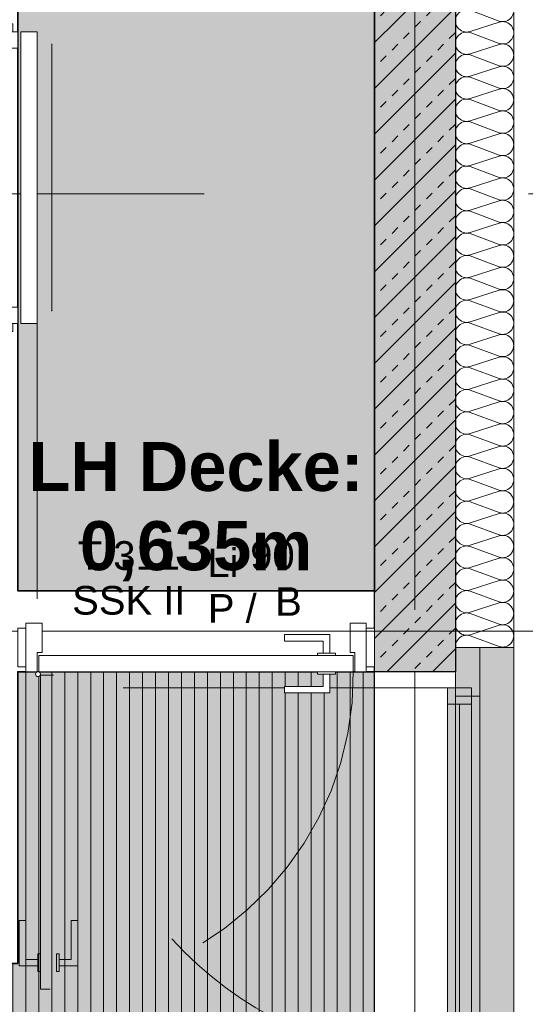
# Model space of a CAD drawing. Header units: metres. Extents: x -49 to 152, y -127 to 99.
# Tile 138 of 177: x -1.22 to 0.34, y -6.55 to -3.51. Entities that reach past the tile are written whole.
import ezdxf
from ezdxf.enums import TextEntityAlignment as Align

# ---------------------------------------------------------------- set-up
doc = ezdxf.new("R2010")
doc.units = ezdxf.units.M
doc.header["$PDMODE"] = 1
doc.header["$PDSIZE"] = -2
for name, pattern in [('Achsen 01', [5.291531, 3.175, -1.058062, 0.352704, -0.705764]), ('gestrichelt - 01', [2, 1, -1]), ('Raster 01', [2, 1, -1])]:
    doc.linetypes.add(name, pattern=pattern)
doc.layers.get('0').update_dxf_attribs({"lineweight": 25})
for name, color, linetype, lineweight, true_color in [('013_Beton und Stahlbetonarbeiten-000 Brüstung', 7, 'Continuous', 9, 0xa6a6a6), ('013_Beton und Stahlbetonarbeiten-000 Sichtbeton-331 tragende Au', 5, 'Continuous', 5, 0x0000ff), ('013_Beton und Stahlbetonarbeiten-000 Sichtbeton-334 Außenwandöf', 5, 'Continuous', 5, 0x0000ff), ('014_Fassadenarbeiten-000 Aufsicht Betonfertigteile', 7, 'Continuous', 9, 0xc0c0c0), ('014_Fassadenarbeiten-330 mineralische Dämmung', 7, 'Continuous', 9, 0x666666), ('031_Metallbauarbeiten-350 Lamellendecke DS', 7, 'Continuous', 35, 0x666666), ('032_Metallarbeiten-Fenster', 7, 'Continuous', 13, 0x444444), ('039_Trockenbauarbeiten-350 Deckenspiegel', 7, 'Continuous', 35, 0x008011), ('AV1-Achsen', 1, 'Achsen 01', 18, 0xff0000), ('AV1-Raster', 7, 'Raster 01', 9, 0xa6a6a6), ('AV1-Stempel-Türnummern', 7, 'Continuous', 100, 0x02abea)]:
    doc.layers.add(name, color=color, linetype=linetype, lineweight=lineweight, true_color=true_color)
for name, color, linetype, lineweight in [('013_Beton und Stahlbetonarbeiten-330 Außenwände', 7, 'Continuous', 25), ('027_Tischlerarbeiten-340 Innentüren', 7, 'Continuous', 9), ('031_Metallbauarbeiten-340 Innentüren _ Elemente', 7, 'Continuous', 9), ('039_Trockenbauarbeiten-alllg.', 7, 'Continuous', 9), ('_1.35m (3D)', 7, 'Continuous', 9), ('_GRU (2D)', 7, 'Continuous', 9), ('_OG 3 (2D)', 7, 'Continuous', 9), ('_OG 3 - DS (2D)', 7, 'Continuous', 9), ('Bemaßung-Bemaßung', 7, 'Continuous', 9), ('Keine', 7, 'Continuous', 9)]:
    doc.layers.add(name, color=color, linetype=linetype, lineweight=lineweight)
doc.layers.get('0').freeze()
doc.styles.add('Arial', font='arial.ttf')
doc.styles.add('Arial (bold)', font='arialbd.ttf')
doc.dimstyles.new('COE 50', dxfattribs={"dimtxt": 100.872396, "dimasz": 0.001414, "dimexe": 0.001, "dimexo": 0.01, "dimgap": 0.001, "dimtad": 1, "dimdec": 3, "dimtxsty": 'Arial', "dimblk": 'VW_SLASH-3', "dimblk1": 'VW_SLASH-3', "dimblk2": 'VW_SLASH-3', "dimcen": 0, "dimadec": 3, "dimazin": 0, "dimtfac": 0.8, "dimtdec": 3, "dimtix": 1, "dimtmove": 0, "dimatfit": 0, "dimldrblk": 'VW_SLASH-2', "dimfxl": 0.002, "dimfxlon": 1, "dimfrac": 2, "dimtolj": 1, "dimarcsym": 0})

# ---------------------------------------------------------------- blocks, each defined once
blk = doc.blocks.new('Group-4')
at = {"layer": 'AV1-Raster'}
for p, q in [((1.35, -4.05), (-40.5, -4.05)), ((1.35, -5.4), (-40.5, -5.4))]:
    blk.add_line(p, q, dxfattribs=at)
blk = doc.blocks.new('1.35m (3D)')
at = {"layer": 'AV1-Raster', "color": 7}
blk.add_blockref('Group-4', (0, 0), dxfattribs=at)
blk = doc.blocks.new('OG 3 - DS (2D)')
at = {"layer": '031_Metallbauarbeiten-350 Lamellendecke DS', "linetype": 'Continuous', "lineweight": 0, "transparency": 33554483}
blk.add_hatch(color=55, dxfattribs=at).paths.add_polyline_path([(-0.125, -3.375), (-1.225, -3.375), (-1.225, -5.275), (-0.125, -5.275)])
at = {"layer": '031_Metallbauarbeiten-350 Lamellendecke DS', "linetype": 'Continuous', "lineweight": 0, "transparency": 33554508}
blk.add_hatch(color=254, dxfattribs=at).paths.add_polyline_path([(-4.175, -6.425), (-1.225, -6.425), (-1.225, -5.525), (-0.125, -5.525), (-0.125, -7.975), (-13.425, -7.975), (-13.425, -6.425), (-12.025, -6.425), (-12.025, -5.525), (-9.575, -5.525), (-9.575, -6.425), (-6.625, -6.425), (-6.625, -5.525), (-4.175, -5.525)])
at = {"layer": '031_Metallbauarbeiten-350 Lamellendecke DS', "linetype": 'Continuous', "lineweight": 9, "transparency": 33554508}
h = blk.add_hatch(dxfattribs=at)
h.set_pattern_fill('Lamellendecke', color=252, style=0, pattern_type=2)
h.set_pattern_definition([(90, (0, 0), (0.04, 0), [])])
h.paths.add_polyline_path([(-4.175, -6.425), (-1.225, -6.425), (-1.225, -5.525), (-0.125, -5.525), (-0.125, -7.975), (-13.425, -7.975), (-13.425, -6.425), (-12.025, -6.425), (-12.025, -5.525), (-9.575, -5.525), (-9.575, -6.425), (-6.625, -6.425), (-6.625, -5.525), (-4.175, -5.525)])
at = {"layer": '039_Trockenbauarbeiten-350 Deckenspiegel', "linetype": 'Continuous', "lineweight": 0, "transparency": 33554483}
blk.add_hatch(color=106, dxfattribs=at).paths.add_polyline_path([(-1.225, -3.375), (-0.125, -3.375), (-0.125, -5.275), (-1.225, -5.275)])
at = {"layer": '031_Metallbauarbeiten-350 Lamellendecke DS', "color": 251, "linetype": 'Continuous', "lineweight": 35, "transparency": 33554687, "flags": 128}
blk.add_lwpolyline([(-0.125, -3.375), (-1.225, -3.375), (-1.225, -5.275), (-0.125, -5.275)], close=True, dxfattribs=at)
at = {"layer": '031_Metallbauarbeiten-350 Lamellendecke DS', "flags": 128}
blk.add_lwpolyline([(-4.175, -6.425), (-1.225, -6.425), (-1.225, -5.525), (-0.125, -5.525), (-0.125, -7.975), (-13.425, -7.975), (-13.425, -6.425), (-12.025, -6.425), (-12.025, -5.525), (-9.575, -5.525), (-9.575, -6.425), (-6.625, -6.425), (-6.625, -5.525), (-4.175, -5.525)], close=True, dxfattribs=at)
at = {"layer": '039_Trockenbauarbeiten-350 Deckenspiegel', "flags": 128}
blk.add_lwpolyline([(-1.225, -3.375), (-0.125, -3.375), (-0.125, -5.275), (-1.225, -5.275)], close=True, dxfattribs=at)
at = {"layer": '039_Trockenbauarbeiten-350 Deckenspiegel', "insert": (-0.675, -5.0306), "char_height": 0.15131, "attachment_point": 5, "line_spacing_factor": 0.969122, "style": 'Arial (bold)'}
blk.add_mtext('LH Decke:\\P0,635m', dxfattribs=at)
blk = doc.blocks.new('Group-310')
at = {"layer": '014_Fassadenarbeiten-330 mineralische Dämmung', "transparency": 33554687, "flags": 128}
for points in [[(-5.3126, -0.26, -0.324435), (-5.3252, -0.2984, -0.324435), (-5.3656, -0.2984, -0.324435), (-5.3782, -0.26), (-5.3449, -0.17, 0.324488), (-5.3575, -0.1315, 0.324488), (-5.3979, -0.1315, 0.324488), (-5.4105, -0.17), (-5.3815, -0.26, -0.324435), (-5.3941, -0.2984, -0.324435), (-5.4345, -0.2984, -0.324435), (-5.4471, -0.26), (-5.4138, -0.17, 0.54007), (-5.45, -0.1252)], [(-5.4471, -0.26, 1.372583), (-5.3815, -0.26), (-5.4105, -0.17, -1.372995), (-5.3449, -0.17), (-5.3782, -0.26, 1.372583), (-5.3126, -0.26), (-5.3415, -0.17, -1.372995), (-5.276, -0.17), (-5.3092, -0.26, 1.372583), (-5.2437, -0.26), (-5.2726, -0.17, -1.372995), (-5.207, -0.17), (-5.2403, -0.26, 1.372583), (-5.1747, -0.26), (-5.2036, -0.17, -1.372995), (-5.1381, -0.17), (-5.1713, -0.26, 1.372583), (-5.1058, -0.26), (-5.1347, -0.17, -1.372995), (-5.0691, -0.17), (-5.1024, -0.26, 1.372583), (-5.0368, -0.26), (-5.0657, -0.17, -1.372995), (-5.0002, -0.17), (-5.0334, -0.26, 1.372583), (-4.9679, -0.26), (-4.9968, -0.17, -1.372995), (-4.9312, -0.17), (-4.9645, -0.26, 1.372583), (-4.8989, -0.26), (-4.9279, -0.17, -1.372995), (-4.8623, -0.17), (-4.8956, -0.26, 1.372583), (-4.83, -0.26), (-4.8589, -0.17, -1.372995), (-4.7933, -0.17), (-4.8266, -0.26, 1.372583), (-4.761, -0.26), (-4.79, -0.17, -1.372995), (-4.7244, -0.17), (-4.7577, -0.26, 1.372583), (-4.6921, -0.26), (-4.721, -0.17, -1.372995), (-4.6554, -0.17), (-4.6887, -0.26, 1.372583), (-4.6231, -0.26), (-4.6521, -0.17, -1.372995), (-4.5865, -0.17), (-4.6198, -0.26, 1.372583), (-4.5542, -0.26), (-4.5831, -0.17, -1.372995), (-4.5176, -0.17), (-4.5508, -0.26, 1.372583), (-4.4853, -0.26), (-4.5142, -0.17, -1.372995), (-4.4486, -0.17), (-4.4819, -0.26, 1.372583), (-4.4163, -0.26), (-4.4452, -0.17, -1.372995), (-4.3797, -0.17), (-4.4129, -0.26, 1.372583), (-4.3474, -0.26), (-4.3763, -0.17, -1.372995), (-4.3107, -0.17), (-4.344, -0.26, 1.372583), (-4.2784, -0.26), (-4.3073, -0.17, -1.372995), (-4.2418, -0.17), (-4.275, -0.26, 1.372583), (-4.2095, -0.26), (-4.2384, -0.17, -1.372995), (-4.1728, -0.17), (-4.2061, -0.26, 1.372583), (-4.1405, -0.26), (-4.1695, -0.17, -1.372995), (-4.1039, -0.17), (-4.1372, -0.26, 1.372583), (-4.0716, -0.26), (-4.1005, -0.17, -1.372995), (-4.0349, -0.17), (-4.0682, -0.26, 1.372583), (-4.0026, -0.26), (-4.0316, -0.17, -1.372995), (-3.966, -0.17), (-3.9993, -0.26, 1.372583), (-3.9337, -0.26), (-3.9626, -0.17, -1.372995), (-3.8971, -0.17), (-3.9303, -0.26, 1.372583), (-3.8648, -0.26), (-3.8937, -0.17, -1.372995), (-3.8281, -0.17), (-3.8614, -0.26, 1.372583), (-3.7958, -0.26), (-3.8247, -0.17, -1.372995), (-3.7592, -0.17), (-3.7924, -0.26, 1.372583), (-3.7269, -0.26), (-3.7558, -0.17, -1.372995), (-3.6902, -0.17), (-3.7235, -0.26, 1.372583), (-3.6579, -0.26), (-3.6868, -0.17, -1.372995), (-3.6213, -0.17), (-3.6545, -0.26, 1.372583), (-3.589, -0.26), (-3.6179, -0.17, -1.372995), (-3.5523, -0.17), (-3.5856, -0.26, 1.372583), (-3.52, -0.26), (-3.549, -0.17, -1.372995), (-3.4834, -0.17), (-3.5167, -0.26, 1.372583), (-3.4511, -0.26)], [(-5.45, -0.2616, -0.131588), (-5.45, -0.2795)]]:
    blk.add_lwpolyline(points, format="xyb", dxfattribs=at)
blk = doc.blocks.new('Group-311')
at = {"layer": '014_Fassadenarbeiten-330 mineralische Dämmung', "transparency": 33554687}
blk.add_blockref('Group-310', (0, 0), dxfattribs=at)
blk = doc.blocks.new('Parametric Object-45')
at = {"layer": '014_Fassadenarbeiten-330 mineralische Dämmung', "color": 7, "transparency": 33554687}
blk.add_blockref('Group-311', (0, 0), dxfattribs=at)
at = {"layer": '014_Fassadenarbeiten-330 mineralische Dämmung', "color": 0, "flags": 1}
for tag in ['IFC_UUID', 'instanceID', 'prm0_name', 'prm0_type', 'prm0_value', 'prm1_name', 'prm1_type', 'prm1_value', 'prm2_name', 'prm2_type', 'prm2_value', 'prm3_name', 'prm3_type', 'prm3_value', 'prm4_name', 'prm4_type', 'prm4_value', 'prm5_name', 'prm5_type', 'prm5_value', 'prm6_name', 'prm6_type', 'prm6_value']:
    blk.add_attdef(tag, (0.1154, -5.4548), '', height=0.00018, dxfattribs=at)
blk = doc.blocks.new('VW_SLASH-3')
at = {"color": 0, "linetype": 'ByBlock', "lineweight": -2, "transparency": 16777216}
blk.add_line((0, 0), (-1, 0), dxfattribs=at)
at = {"color": 0, "linetype": 'Continuous', "lineweight": 15, "transparency": 16777216, "flags": 128}
blk.add_lwpolyline([(0.5, 0.5), (-0.5, -0.5)], dxfattribs=at)
blk = doc.blocks.new('*D549')
at = {"layer": 'Bemaßung-Bemaßung', "color": 0, "lineweight": -2}
for p, q in [((3.075, 0), (3.225, 0)), ((3.175, -5.3293), (3.175, -0.0707)), ((3.075, -5.4), (3.225, -5.4))]:
    blk.add_line(p, q, dxfattribs=at)
at = {"layer": 'Defpoints', "color": 0}
for p in [(0, 0), (3.175, 0), (0, -5.4)]:
    blk.add_point(p, dxfattribs=at)
at = {"layer": 'Bemaßung-Bemaßung', "color": 0, "lineweight": -2, "xscale": 0.070693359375, "yscale": 0.070693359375, "zscale": 0.070693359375}
for p, rotation in [((3.175, 0), 89.99999999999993), ((3.175, -5.4), 269.9999999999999)]:
    blk.add_blockref('VW_SLASH-3', p, dxfattribs=dict(at, rotation=rotation))
at = {"layer": 'Bemaßung-Bemaßung', "color": 0, "insert": (3.0644, -2.7), "char_height": 0.10087, "attachment_point": 5, "rotation": 90, "style": 'Arial'}
blk.add_mtext('\\A1;5,40', dxfattribs=at)
blk = doc.blocks.new('VW_SLASH-2')
at = {"color": 0, "linetype": 'ByBlock', "lineweight": -2, "transparency": 16777216}
blk.add_line((0, 0), (-1, 0), dxfattribs=at)
at = {"color": 0, "linetype": 'Continuous', "lineweight": 15, "transparency": 16777216, "flags": 128}
blk.add_lwpolyline([(0.5, 0.5), (-0.5, -0.5)], dxfattribs=at)
blk = doc.blocks.new('*D550')
at = {"layer": 'Bemaßung-Bemaßung', "color": 0, "lineweight": -2}
for p, q in [((3.075, -5.4), (3.225, -5.4)), ((3.175, -8.0293), (3.175, -5.4707)), ((3.075, -8.1), (3.225, -8.1))]:
    blk.add_line(p, q, dxfattribs=at)
at = {"layer": 'Defpoints', "color": 0}
for p in [(0, -5.4), (3.175, -5.4), (0, -8.1)]:
    blk.add_point(p, dxfattribs=at)
at = {"layer": 'Bemaßung-Bemaßung', "color": 0, "lineweight": -2, "xscale": 0.070693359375, "yscale": 0.070693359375, "zscale": 0.070693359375}
for p, rotation in [((3.175, -5.4), 90), ((3.175, -8.1), 270)]:
    blk.add_blockref('VW_SLASH-3', p, dxfattribs=dict(at, rotation=rotation))
at = {"layer": 'Bemaßung-Bemaßung', "color": 0, "insert": (3.0644, -6.75), "char_height": 0.10087, "attachment_point": 5, "rotation": 90, "style": 'Arial'}
blk.add_mtext('\\A1;2,70', dxfattribs=at)
blk = doc.blocks.new('*D599')
at = {"layer": 'Bemaßung-Bemaßung', "color": 0, "lineweight": -2}
for p, q in [((1.575, -5.525), (1.725, -5.525)), ((1.675, -5.5957), (1.675, -7.8793)), ((1.575, -7.95), (1.725, -7.95))]:
    blk.add_line(p, q, dxfattribs=at)
at = {"layer": 'Defpoints', "color": 0}
for p in [(-0.125, -5.525), (0.125, -7.95), (1.675, -7.95)]:
    blk.add_point(p, dxfattribs=at)
at = {"layer": 'Bemaßung-Bemaßung', "color": 0, "lineweight": -2, "xscale": 0.070693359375, "yscale": 0.070693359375, "zscale": 0.070693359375}
for p, rotation in [((1.675, -5.525), 90.00000000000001), ((1.675, -7.95), 270)]:
    blk.add_blockref('VW_SLASH-3', p, dxfattribs=dict(at, rotation=rotation))
at = {"layer": 'Bemaßung-Bemaßung', "color": 0, "insert": (1.5476, -6.7375), "char_height": 0.100872, "attachment_point": 5, "rotation": 90, "style": 'Arial'}
blk.add_mtext('\\A1;2,42\\S5^ ;', dxfattribs=at)
blk = doc.blocks.new('*D600')
at = {"layer": 'Bemaßung-Bemaßung', "color": 0, "lineweight": -2}
for p, q in [((1.575, 0.125), (1.725, 0.125)), ((1.675, 0.0543), (1.675, -5.4543)), ((1.575, -5.525), (1.725, -5.525))]:
    blk.add_line(p, q, dxfattribs=at)
at = {"layer": 'Defpoints', "color": 0}
for p in [(-0.125, 0.125), (-0.125, -5.525), (1.675, -5.525)]:
    blk.add_point(p, dxfattribs=at)
at = {"layer": 'Bemaßung-Bemaßung', "color": 0, "lineweight": -2, "xscale": 0.070693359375, "yscale": 0.070693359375, "zscale": 0.070693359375}
for p, rotation in [((1.675, 0.125), 90.00000000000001), ((1.675, -5.525), 270)]:
    blk.add_blockref('VW_SLASH-3', p, dxfattribs=dict(at, rotation=rotation))
at = {"layer": 'Bemaßung-Bemaßung', "color": 0, "insert": (1.5644, -2.7), "char_height": 0.10087, "attachment_point": 5, "rotation": 90, "style": 'Arial'}
blk.add_mtext('\\A1;5,65', dxfattribs=at)
blk = doc.blocks.new('*D758')
at = {"layer": 'Bemaßung-Bemaßung', "color": 0, "linetype": 'Continuous', "lineweight": -2}
for p, q in [((1.075, -5.525), (1.225, -5.525)), ((1.175, -5.5957), (1.175, -7.8793)), ((1.075, -7.95), (1.225, -7.95))]:
    blk.add_line(p, q, dxfattribs=at)
at = {"layer": 'Defpoints', "color": 0}
for p in [(-0.125, -5.525), (-0.125, -7.95), (1.175, -7.95)]:
    blk.add_point(p, dxfattribs=at)
at = {"layer": 'Bemaßung-Bemaßung', "color": 0, "lineweight": -2, "xscale": 0.070693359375, "yscale": 0.070693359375, "zscale": 0.070693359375}
for p, rotation in [((1.175, -5.525), 90.00000000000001), ((1.175, -7.95), 270)]:
    blk.add_blockref('VW_SLASH-3', p, dxfattribs=dict(at, rotation=rotation))
at = {"layer": 'Bemaßung-Bemaßung', "color": 0, "insert": (1.0476, -6.7375), "char_height": 0.100872, "attachment_point": 5, "rotation": 90, "style": 'Arial'}
blk.add_mtext('\\A1;2,42\\S5^ ;', dxfattribs=at)
blk = doc.blocks.new('*D759')
at = {"layer": 'Bemaßung-Bemaßung', "color": 0, "linetype": 'Continuous', "lineweight": -2}
for p, q in [((1.075, -5.275), (1.225, -5.275)), ((1.175, -5.3457), (1.175, -5.4543)), ((1.075, -5.525), (1.225, -5.525))]:
    blk.add_line(p, q, dxfattribs=at)
at = {"layer": 'Defpoints', "color": 0}
for p in [(-0.2, -5.275), (-0.125, -5.525), (1.175, -5.525)]:
    blk.add_point(p, dxfattribs=at)
at = {"layer": 'Bemaßung-Bemaßung', "color": 0, "lineweight": -2, "xscale": 0.070693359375, "yscale": 0.070693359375, "zscale": 0.070693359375}
for p, rotation in [((1.175, -5.275), 90), ((1.175, -5.525), 270)]:
    blk.add_blockref('VW_SLASH-3', p, dxfattribs=dict(at, rotation=rotation))
at = {"layer": 'Bemaßung-Bemaßung', "color": 0, "insert": (1.0735, -5.4), "char_height": 0.10087, "attachment_point": 5, "rotation": 90, "style": 'Arial'}
blk.add_mtext('\\A1;25', dxfattribs=at)
blk = doc.blocks.new('*D760')
at = {"layer": 'Bemaßung-Bemaßung', "color": 0, "linetype": 'Continuous', "lineweight": -2}
for p, q in [((1.075, -0.125), (1.225, -0.125)), ((1.175, -0.1957), (1.175, -5.2043)), ((1.075, -5.275), (1.225, -5.275))]:
    blk.add_line(p, q, dxfattribs=at)
at = {"layer": 'Defpoints', "color": 0}
for p in [(-0.125, -0.125), (-0.2, -5.275), (1.175, -5.275)]:
    blk.add_point(p, dxfattribs=at)
at = {"layer": 'Bemaßung-Bemaßung', "color": 0, "lineweight": -2, "xscale": 0.070693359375, "yscale": 0.070693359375, "zscale": 0.070693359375}
for p, rotation in [((1.175, -0.125), 90), ((1.175, -5.275), 270)]:
    blk.add_blockref('VW_SLASH-3', p, dxfattribs=dict(at, rotation=rotation))
at = {"layer": 'Bemaßung-Bemaßung', "color": 0, "insert": (1.0644, -2.7), "char_height": 0.10087, "attachment_point": 5, "rotation": 90, "style": 'Arial'}
blk.add_mtext('\\A1;5,15', dxfattribs=at)
blk = doc.blocks.new('Group-428')
at = {"layer": '032_Metallarbeiten-Fenster', "linetype": 'Continuous', "lineweight": 0}
for points in [[(0.2, -5.45), (0.2, -5.6), (0.125, -5.6), (0.125, -5.45)], [(0.2, -8.05), (0.305, -8.05), (0.305, -5.45), (0.2, -5.45)], [(0.175, -5.575), (0.175, -5.625), (0.1, -5.625), (0.1, -5.575)], [(0.125, -7.875), (0.2, -7.875), (0.2, -5.6), (0.125, -5.6)], [(0.175, -5.625), (0.175, -6.675), (0.1, -6.675), (0.1, -5.625)], [(0.175, -6.675), (0.175, -6.725), (0.1, -6.725), (0.1, -6.675)], [(0.2, -6.825), (0.2, -6.675), (0.125, -6.675), (0.125, -6.825)], [(0.175, -6.825), (0.175, -6.775), (0.1, -6.775), (0.1, -6.825)], [(0.175, -7.875), (0.175, -6.825), (0.1, -6.825), (0.1, -7.875)], [(0.175, -7.925), (0.175, -7.875), (0.1, -7.875), (0.1, -7.925)], [(0.2, -8.05), (0.2, -7.875), (0.125, -7.875), (0.125, -8.05)]]:
    blk.add_hatch(color=7, dxfattribs=at).paths.add_polyline_path(points)
at = {"layer": '032_Metallarbeiten-Fenster', "color": 7, "lineweight": 18}
for p, q in [((0.1375, -5.625), (0.1375, -6.675)), ((0.1375, -7.875), (0.1375, -6.825))]:
    blk.add_line(p, q, dxfattribs=at)
at = {"layer": '032_Metallarbeiten-Fenster', "color": 7, "lineweight": 18, "flags": 128}
for points in [[(0.2, -5.45), (0.2, -5.6), (0.125, -5.6), (0.125, -5.45)], [(0.175, -5.575), (0.175, -5.625), (0.1, -5.625), (0.1, -5.575)], [(0.125, -7.875), (0.2, -7.875), (0.2, -5.6), (0.125, -5.6)], [(0.175, -5.625), (0.175, -6.675), (0.1, -6.675), (0.1, -5.625)], [(0.175, -6.675), (0.175, -6.725), (0.1, -6.725), (0.1, -6.675)], [(0.2, -6.825), (0.2, -6.675), (0.125, -6.675), (0.125, -6.825)], [(0.175, -6.825), (0.175, -6.775), (0.1, -6.775), (0.1, -6.825)], [(0.175, -7.875), (0.175, -6.825), (0.1, -6.825), (0.1, -7.875)], [(0.175, -7.925), (0.175, -7.875), (0.1, -7.875), (0.1, -7.925)], [(0.2, -8.05), (0.2, -7.875), (0.125, -7.875), (0.125, -8.05)]]:
    blk.add_lwpolyline(points, close=True, dxfattribs=at)
blk.add_lwpolyline([(0.2, -8.05), (0.305, -8.05), (0.305, -5.45), (0.2, -5.45)], dxfattribs=at)
at = {"layer": '032_Metallarbeiten-Fenster', "color": 7, "linetype": 'gestrichelt - 01', "lineweight": 18, "transparency": 33554687, "flags": 128}
for points in [[(0.1, -5.575), (-1.05, -5.575, 0.414214), (0.1, -6.725)], [(0.1, -7.925), (-1.05, -7.925, -0.414214), (0.1, -6.775)]]:
    blk.add_lwpolyline(points, format="xyb", dxfattribs=at)
blk = doc.blocks.new('COE - Innentür Schiebe 2')
at = {"layer": '027_Tischlerarbeiten-340 Innentüren', "color": 8, "linetype": 'gestrichelt - 01'}
blk.add_line((-0.8875, 0.1803), (-0.0625, 0.1803), dxfattribs=at)
at = {"layer": '027_Tischlerarbeiten-340 Innentüren', "color": 8, "lineweight": 5, "flags": 128}
blk.add_lwpolyline([(-0.8855, 0.1797), (-0.8875, 0.1803), (-0.8855, 0.1808)], dxfattribs=at)
at = {"layer": '027_Tischlerarbeiten-340 Innentüren', "color": 8, "linetype": 'gestrichelt - 01', "flags": 128}
blk.add_lwpolyline([(-1.775, 0.135), (-0.875, 0.135), (-0.875, 0.085), (-1.775, 0.085)], close=True, dxfattribs=at)
at = {"color": 255}
for points in [[(-0.95, -0.06), (-0.95, 0.06), (-0.925, 0.06), (-0.925, -0.06)], [(-0.025, -0.06), (-0.025, 0.06), (0, 0.06), (0, -0.06)]]:
    blk.add_wipeout(points, dxfattribs=at).dxf.layer = '027_Tischlerarbeiten-340 Innentüren'
at = {"layer": '027_Tischlerarbeiten-340 Innentüren', "flags": 128}
for points in [[(-0.95, -0.06), (-0.95, 0.06), (-0.925, 0.06), (-0.925, -0.06)], [(-0.025, -0.06), (-0.025, 0.06), (0, 0.06), (0, -0.06)]]:
    blk.add_lwpolyline(points, close=True, dxfattribs=at)
at = {"color": 255}
for points in [[(-0.875, 0.075), (-0.875, -0.075), (-0.925, -0.075), (-0.925, 0.075)], [(-0.075, -0.075), (-0.075, 0.075), (-0.025, 0.075), (-0.025, -0.075)]]:
    blk.add_wipeout(points, dxfattribs=at).dxf.layer = '027_Tischlerarbeiten-340 Innentüren'
at = {"layer": '027_Tischlerarbeiten-340 Innentüren', "flags": 128}
for points in [[(-0.875, 0.075), (-0.875, -0.075), (-0.925, -0.075), (-0.925, 0.075)], [(-0.075, -0.075), (-0.075, 0.075), (-0.025, 0.075), (-0.025, -0.075)]]:
    blk.add_lwpolyline(points, close=True, dxfattribs=at)
at = {"color": 255}
blk.add_wipeout([(-0.925, 0.135), (-0.025, 0.135), (-0.025, 0.085), (-0.925, 0.085)], dxfattribs=at).dxf.layer = '027_Tischlerarbeiten-340 Innentüren'
at = {"layer": '027_Tischlerarbeiten-340 Innentüren', "flags": 128}
blk.add_lwpolyline([(-0.925, 0.135), (-0.025, 0.135), (-0.025, 0.085), (-0.925, 0.085)], close=True, dxfattribs=at)
blk = doc.blocks.new('Türnummer 2 - Innentür Ruheraum')
at = {"layer": '031_Metallbauarbeiten-340 Innentüren _ Elemente', "insert": (0, -0.0671), "char_height": 0.08826, "attachment_point": 8, "line_spacing_factor": 0.965511, "style": 'Arial'}
blk.add_mtext('Li', dxfattribs=at)
at = {"layer": '031_Metallbauarbeiten-340 Innentüren _ Elemente', "color": 12, "insert": (0.1041, -0.2091), "char_height": 0.08826, "attachment_point": 9, "line_spacing_factor": 0.965511, "style": 'Arial'}
blk.add_mtext('P /', dxfattribs=at)
at = {"layer": '031_Metallbauarbeiten-340 Innentüren _ Elemente', "style": 'Arial'}
blk.add_attdef('Türnummer', text='', height=0.0883, dxfattribs=at).set_placement((-0.2903, -0.071), align=Align.BOTTOM_CENTER)
blk.add_attdef('Lichte_Breite', text='', height=0.0883, dxfattribs=at).set_placement((0.084, -0.071), align=Align.BOTTOM_LEFT)
at = {"layer": '031_Metallbauarbeiten-340 Innentüren _ Elemente', "color": 7, "transparency": 33554687, "style": 'Arial'}
blk.add_attdef('Schallschutzklasse', text='', height=0.0883, dxfattribs=at).set_placement((-0.2903, -0.2093), align=Align.BOTTOM_CENTER)
at = {"layer": '031_Metallbauarbeiten-340 Innentüren _ Elemente', "color": 12, "style": 'Arial'}
blk.add_attdef('Panikfunktion', text='', height=0.0883, dxfattribs=at).set_placement((0.2433, -0.213), align=Align.BOTTOM_RIGHT)
at = {"layer": 'Keine', "color": 0, "flags": 1}
blk.add_attdef('AT-Nr.', (-0.4494, -0.3719), '', height=0.0883, dxfattribs=at)
blk = doc.blocks.new('COE - Innentür 1.10 _ 0.15')
at = {"layer": '027_Tischlerarbeiten-340 Innentüren', "color": 253, "linetype": 'gestrichelt - 01', "lineweight": 9, "transparency": 33554687, "flags": 128}
for points in [[(0.9825, 1.0375), (0.9625, 1.0375), (0.9625, 1.075), (0.8425, 1.075), (0.8425, 1.095), (0.9825, 1.095)], [(0.945, 1.03), (0.945, 1.0375), (1, 1.0375), (1, 1.03)], [(0.085, 1.03), (1.055, 1.03), (1.055, 0.98), (0.085, 0.98)], [(0.9825, 0.9725), (0.9625, 0.9725), (0.9625, 0.935), (0.8425, 0.935), (0.8425, 0.915), (0.9825, 0.915)], [(0.945, 0.9725), (0.945, 0.98), (1, 0.98), (1, 0.9725)]]:
    blk.add_lwpolyline(points, close=True, dxfattribs=at)
at = {"layer": '027_Tischlerarbeiten-340 Innentüren', "color": 253, "linetype": 'gestrichelt - 01', "lineweight": 9, "transparency": 33554687}
blk.add_arc((0.0825, 1.0375), 0.9725, 269.5581, 356.6163, dxfattribs=at)
at = {"color": 255}
for points in [[(-0.06, 1.1), (0.06, 1.1), (0.06, 1.075), (-0.06, 1.075)], [(-0.06, 0.025), (0.06, 0.025), (0.06, 0), (-0.06, 0)]]:
    blk.add_wipeout(points, dxfattribs=at).dxf.layer = '027_Tischlerarbeiten-340 Innentüren'
at = {"layer": '027_Tischlerarbeiten-340 Innentüren', "flags": 128}
for points in [[(-0.06, 1.1), (0.06, 1.1), (0.06, 1.075), (-0.06, 1.075)], [(-0.06, 0.025), (0.06, 0.025), (0.06, 0), (-0.06, 0)]]:
    blk.add_lwpolyline(points, close=True, dxfattribs=at)
at = {"color": 255}
blk.add_wipeout([(0.075, 0.06), (0.015, 0.06), (0.015, 0.075), (-0.075, 0.075), (-0.075, 0.025), (0.075, 0.025)], dxfattribs=at).dxf.layer = '027_Tischlerarbeiten-340 Innentüren'
at = {"layer": '027_Tischlerarbeiten-340 Innentüren', "flags": 128}
blk.add_lwpolyline([(0.075, 0.06), (0.015, 0.06), (0.015, 0.075), (-0.075, 0.075), (-0.075, 0.025), (0.075, 0.025)], close=True, dxfattribs=at)
at = {"color": 255}
blk.add_wipeout([(0.075, 1.035), (0.075, 0.065), (0.025, 0.065), (0.025, 1.035)], dxfattribs=at).dxf.layer = '027_Tischlerarbeiten-340 Innentüren'
at = {"layer": '027_Tischlerarbeiten-340 Innentüren', "flags": 128}
blk.add_lwpolyline([(0.075, 1.035), (0.075, 0.065), (0.025, 0.065), (0.025, 1.035)], close=True, dxfattribs=at)
at = {"color": 255}
for points in [[(0.075, 1.04), (0.015, 1.04), (0.015, 1.025), (-0.075, 1.025), (-0.075, 1.075), (0.075, 1.075)], [(0.0175, 0.1375), (0.0175, 0.1575), (-0.02, 0.1575), (-0.02, 0.2775), (-0.04, 0.2775), (-0.04, 0.1375)], [(0.0825, 0.1375), (0.0825, 0.1575), (0.12, 0.1575), (0.12, 0.2775), (0.14, 0.2775), (0.14, 0.1375)]]:
    blk.add_wipeout(points, dxfattribs=at).dxf.layer = '027_Tischlerarbeiten-340 Innentüren'
at = {"layer": '027_Tischlerarbeiten-340 Innentüren', "flags": 128}
for points in [[(0.075, 1.04), (0.015, 1.04), (0.015, 1.025), (-0.075, 1.025), (-0.075, 1.075), (0.075, 1.075)], [(0.0175, 0.1375), (0.0175, 0.1575), (-0.02, 0.1575), (-0.02, 0.2775), (-0.04, 0.2775), (-0.04, 0.1375)], [(0.0825, 0.1375), (0.0825, 0.1575), (0.12, 0.1575), (0.12, 0.2775), (0.14, 0.2775), (0.14, 0.1375)]]:
    blk.add_lwpolyline(points, close=True, dxfattribs=at)
at = {"color": 255}
for points in [[(0.09, 1.0375), (0.0878, 1.0322), (0.0825, 1.03), (0.0772, 1.0322), (0.075, 1.0375), (0.0772, 1.0428), (0.0825, 1.045), (0.0878, 1.0428)], [(0.0175, 0.175), (0.025, 0.175), (0.025, 0.12), (0.0175, 0.12)], [(0.075, 0.175), (0.0825, 0.175), (0.0825, 0.12), (0.075, 0.12)]]:
    blk.add_wipeout(points, dxfattribs=at).dxf.layer = '027_Tischlerarbeiten-340 Innentüren'
at = {"layer": '027_Tischlerarbeiten-340 Innentüren', "flags": 128}
for points in [[(0.0175, 0.175), (0.025, 0.175), (0.025, 0.12), (0.0175, 0.12)], [(0.075, 0.175), (0.0825, 0.175), (0.0825, 0.12), (0.075, 0.12)]]:
    blk.add_lwpolyline(points, close=True, dxfattribs=at)
at = {"layer": '027_Tischlerarbeiten-340 Innentüren'}
blk.add_circle((0.0825, 1.0375), 0.0075, dxfattribs=at)
blk = doc.blocks.new('Group-871')
at = {"layer": 'AV1-Achsen'}
blk.add_line((0, -26.5), (0, 4.9), dxfattribs=at)
blk = doc.blocks.new('Group-883')
at = {"layer": 'AV1-Achsen'}
blk.add_line((-43.35, -5.4), (4.2, -5.4), dxfattribs=at)
blk = doc.blocks.new('GRU (2D)')
at = {"layer": 'AV1-Achsen', "color": 7}
for name in ['Group-871', 'Group-883']:
    blk.add_blockref(name, (0, 0), dxfattribs=at)
blk = doc.blocks.new('OG 3 (2D)')
at = {"layer": '014_Fassadenarbeiten-000 Aufsicht Betonfertigteile', "flags": 128}
blk.add_lwpolyline([(0.305, -21.905), (0.305, 0.305), (0.675, 0.675), (0.675, -22.275)], close=True, dxfattribs=at)
at = {"layer": '014_Fassadenarbeiten-330 mineralische Dämmung', "flags": 128}
blk.add_lwpolyline([(0, 0.125), (0, 0.305), (0.305, 0.305), (0.305, -5.45), (0.125, -5.45), (0.125, 0.125)], close=True, dxfattribs=at)
at = {"layer": '014_Fassadenarbeiten-330 mineralische Dämmung', "rotation": 90}
blk.add_blockref('Parametric Object-45', (0, 0), dxfattribs=at)
at = {"layer": '027_Tischlerarbeiten-340 Innentüren', "color": 7, "xscale": -1, "rotation": 270}
blk.add_blockref('COE - Innentür Schiebe 2', (-1.3, -3.525), dxfattribs=at)
at = {"layer": 'AV1-Stempel-Türnummern', "color": 7}
blk.add_blockref('Türnummer 2 - Innentür Ruheraum', (-0.592, -5.1657), dxfattribs=at).add_auto_attribs({'Türnummer': 'T 311', 'Lichte_Breite': '90', 'Schallschutzklasse': 'SSK II', 'Panikfunktion': 'B'})
at = {"layer": 'Bemaßung-Bemaßung', "color": 1}
dim = blk.add_aligned_dim(p1=(0, -5.4), p2=(0, 0), distance=-3.175, text='5,40', dimstyle='COE 50', override={"dimtxt": 0.100872, "dimasz": 0.070693, "dimexe": 0.05, "dimgap": 0.05, "dimpost": '<>', "dimtxsty": 'Arial', "dimtmove": 2, "dimfxl": 0.1}, dxfattribs=at)
dim.commit()
dim.dimension.update_dxf_attribs({"geometry": '*D549', "text_midpoint": (3.0644, -2.7)})
at = {"layer": 'Bemaßung-Bemaßung', "linetype": 'Continuous'}
dim = blk.add_linear_dim(base=(1.175, -5.275), p1=(-0.125, -0.125), p2=(-0.2, -5.275), angle=270, text='5,15', dimstyle='COE 50', override={"dimtxt": 0.100872, "dimasz": 0.070693, "dimexe": 0.05, "dimgap": 0.05, "dimpost": '<>', "dimtxsty": 'Arial', "dimtmove": 2, "dimfxl": 0.1}, dxfattribs=at)
dim.commit()
dim.dimension.update_dxf_attribs({"geometry": '*D760', "text_midpoint": (1.0644, -2.7)})
at = {"color": 255}
blk.add_wipeout([(-0.125, -5.525), (0.125, -5.525), (0.125, -7.95), (-0.125, -7.95)], dxfattribs=at).dxf.layer = '013_Beton und Stahlbetonarbeiten-000 Brüstung'
at = {"layer": '013_Beton und Stahlbetonarbeiten-330 Außenwände', "linetype": 'Continuous', "lineweight": 0, "true_color": 0xc0c0c0}
blk.add_hatch(color=9, dxfattribs=at).paths.add_polyline_path([(-0.125, -5.525), (-0.125, 0.125), (0.125, 0.125), (0.125, -5.525)])
at = {"layer": '013_Beton und Stahlbetonarbeiten-330 Außenwände', "linetype": 'Continuous', "lineweight": 13}
h = blk.add_hatch(dxfattribs=at)
h.set_pattern_fill('Stahlbeton', color=251, style=0, pattern_type=2)
h.set_pattern_definition([(45, (0, 0), (0.0707107, -0.0707107), [0.025, -0.025])])
h.paths.add_polyline_path([(-0.125, -5.525), (-0.125, 0.125), (0.125, 0.125), (0.125, -5.525)])
h = blk.add_hatch(dxfattribs=at)
h.set_pattern_fill('Stahlbeton-1', color=251, style=0, pattern_type=2)
h.set_pattern_definition([(-135, (0.03106, -0.03313), (0.0707107, -0.0707107), [])])
h.paths.add_polyline_path([(-0.125, -5.525), (-0.125, 0.125), (0.125, 0.125), (0.125, -5.525)])
at = {"layer": '013_Beton und Stahlbetonarbeiten-000 Brüstung', "flags": 128}
blk.add_lwpolyline([(-0.125, -5.525), (0.125, -5.525), (0.125, -7.95), (-0.125, -7.95)], close=True, dxfattribs=at)
at = {"layer": '013_Beton und Stahlbetonarbeiten-000 Sichtbeton-331 tragende Au', "color": 30}
blk.add_solid([(-0.125, -0.125), (-0.075, -0.125), (-0.125, -5.525), (-0.075, -5.475)], dxfattribs=at)
at = {"layer": '013_Beton und Stahlbetonarbeiten-000 Sichtbeton-334 Außenwandöf', "color": 30}
blk.add_solid([(0.125, -5.475), (0.125, -5.525), (-0.075, -5.475), (-0.125, -5.525)], dxfattribs=at)
at = {"layer": '013_Beton und Stahlbetonarbeiten-330 Außenwände', "flags": 128}
blk.add_lwpolyline([(-0.125, -5.525), (-0.125, 0.125), (0.125, 0.125), (0.125, -5.525)], close=True, dxfattribs=at)
at = {"layer": '039_Trockenbauarbeiten-alllg.'}
blk.add_line((0, -5.525), (0, -7.975), dxfattribs=at)
at = {"layer": '032_Metallarbeiten-Fenster', "color": 7}
blk.add_blockref('Group-428', (0, 0), dxfattribs=at)
at = {"layer": 'Bemaßung-Bemaßung'}
for base, p1, p2, text, picture, middle in [((1.675, -5.525), (-0.125, 0.125), (-0.125, -5.525), '5,65', '*D600', (1.5644, -2.7)), ((1.675, -7.95), (-0.125, -5.525), (0.125, -7.95), '2,42\\S5^ ;', '*D599', (1.5476, -6.7375))]:
    dim = blk.add_linear_dim(base=base, p1=p1, p2=p2, angle=270, text=text, dimstyle='COE 50', override={"dimtxt": 0.100872, "dimasz": 0.070693, "dimexe": 0.05, "dimgap": 0.05, "dimpost": '<>', "dimtxsty": 'Arial', "dimtmove": 2, "dimfxl": 0.1}, dxfattribs=at)
    dim.commit()
    dim.dimension.update_dxf_attribs({"geometry": picture, "text_midpoint": middle})
at = {"layer": 'Bemaßung-Bemaßung', "linetype": 'Continuous'}
for base, p1, p2, text, picture, middle in [((1.175, -5.525), (-0.2, -5.275), (-0.125, -5.525), '25', '*D759', (1.0735, -5.4)), ((1.175, -7.95), (-0.125, -5.525), (-0.125, -7.95), '2,42\\S5^ ;', '*D758', (1.0476, -6.7375))]:
    dim = blk.add_linear_dim(base=base, p1=p1, p2=p2, angle=270, text=text, dimstyle='COE 50', override={"dimtxt": 0.100872, "dimasz": 0.070693, "dimexe": 0.05, "dimgap": 0.05, "dimpost": '<>', "dimtxsty": 'Arial', "dimtmove": 2, "dimfxl": 0.1}, dxfattribs=at)
    dim.commit()
    dim.dimension.update_dxf_attribs({"geometry": picture, "text_midpoint": middle})
at = {"layer": 'Bemaßung-Bemaßung', "color": 1}
dim = blk.add_aligned_dim(p1=(0, -8.1), p2=(0, -5.4), distance=-3.175, text='2,70', dimstyle='COE 50', override={"dimtxt": 0.100872, "dimasz": 0.070693, "dimexe": 0.05, "dimgap": 0.05, "dimpost": '<>', "dimtxsty": 'Arial', "dimtmove": 2, "dimfxl": 0.1}, dxfattribs=at)
dim.commit()
dim.dimension.update_dxf_attribs({"geometry": '*D550', "text_midpoint": (3.0644, -6.75)})
at = {"layer": '027_Tischlerarbeiten-340 Innentüren', "color": 7, "xscale": -1, "rotation": 90}
blk.add_blockref('COE - Innentür 1.10 _ 0.15', (-0.125, -5.45), dxfattribs=at)

msp = doc.modelspace()

# ---------------------------------------------------------------- block references
at = {"layer": '_1.35m (3D)'}
msp.add_blockref('1.35m (3D)', (0, 0), dxfattribs=at)

# ---------------------------------------------------------------- next in the draw order: block references
at = {"layer": '_OG 3 - DS (2D)'}
msp.add_blockref('OG 3 - DS (2D)', (0, 0), dxfattribs=at)

# ---------------------------------------------------------------- next in the draw order: block references
at = {"layer": '_OG 3 (2D)'}
msp.add_blockref('OG 3 (2D)', (0, 0), dxfattribs=at)

# ---------------------------------------------------------------- next in the draw order: block references
at = {"layer": '_GRU (2D)'}
msp.add_blockref('GRU (2D)', (0, 0), dxfattribs=at)

doc.saveas('drawing.dxf')
